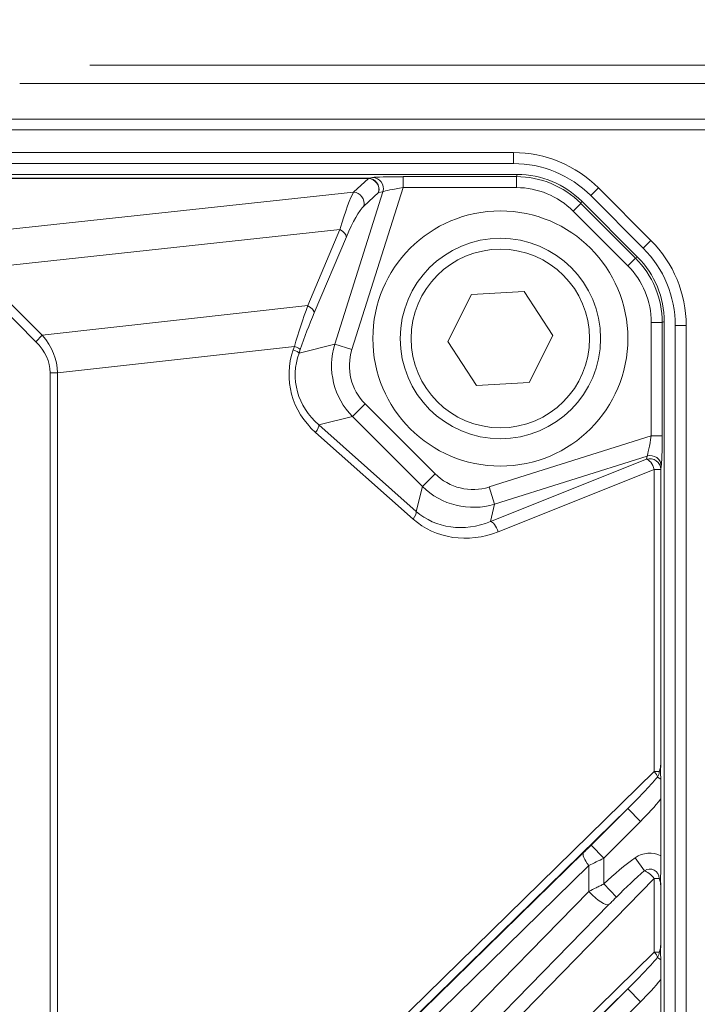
# Model space of a CAD drawing. Header units: millimetres. Extents: x 4 to 836, y 5 to 589.
# Tile 137 of 163: x 726 to 745, y 331 to 358. Entities that reach past the tile are written whole.
import ezdxf

# ---------------------------------------------------------------- set-up
doc = ezdxf.new("R2010")
doc.units = ezdxf.units.MM
doc.layers.add('1', color=7, linetype='Continuous', true_color=0xffffff)
doc.styles.add('ideas_simplex', font='simplex.shx')
doc.dimstyles.get("Standard").update_dxf_attribs({"dimtxt": 0.18, "dimasz": 0.18, "dimexe": 0.18, "dimexo": 0.0625, "dimgap": 0.09, "dimtad": 0, "dimtih": 1, "dimtoh": 1, "dimdec": 4, "dimzin": 0, "dimdsep": 46, "dimtxsty": 'Standard', "dimcen": 0.09, "dimadec": 0, "dimazin": 0, "dimtfac": 1, "dimtdec": 4, "dimtofl": 0, "dimtmove": 0, "dimatfit": 3, "dimfxl": 1, "dimtolj": 1, "dimtzin": 0, "dimarcsym": 0})

# ---------------------------------------------------------------- blocks, each defined once
blk = doc.blocks.new('_U4')
at = {"layer": '1', "color": 27, "lineweight": 13}
blk.add_line((785.54537, 308.75902), (785.54537, 341.973984), dxfattribs=at)
at = {"layer": '1', "color": 87, "lineweight": 25}
for p, q in [((784.04537, 340.316484), (778.42037, 340.316484)), ((778.42037, 340.316484), (778.42037, 338.816484)), ((784.04537, 338.816484), (784.04537, 340.316484)), ((778.42037, 333.551484), (778.42037, 332.051484)), ((784.04537, 332.051484), (784.04537, 333.551484)), ((778.42037, 332.051484), (784.04537, 332.051484))]:
    blk.add_line(p, q, dxfattribs=at)
at = {"layer": '1', "color": 152, "lineweight": 13}
for p, q in [((707.442812, 326.43669), (787.54537, 326.43669)), ((707.442812, 308.75902), (787.54537, 308.75902))]:
    blk.add_line(p, q, dxfattribs=at)
at = {"layer": '1', "color": 27, "lineweight": 18}
for points in [[(785.54537, 326.43669), (786.074351, 323.436691), (785.016389, 323.436688)], [(785.54537, 308.75902), (785.016389, 311.759018), (786.074351, 311.759022)]]:
    blk.add_solid(points, dxfattribs=at)
at = {"layer": '1', "color": 87, "linetype": 'Continuous', "lineweight": 25, "char_height": 3, "attachment_point": 7, "rotation": 90, "line_spacing_factor": 1.204819, "style": 'ideas_simplex'}
for s, insert in [('\\W1.2097;17,7', (776.57937, 330.528984)), ('\\W1.4583;.7', (783.89187, 333.498984))]:
    blk.add_mtext(s, dxfattribs=dict(at, insert=insert))
blk = doc.blocks.new('_U7')
at = {"layer": '1', "color": 152, "lineweight": 13}
for p, q in [((727.832774, 357.09793), (811.109585, 357.09793)), ((708.853977, 241.643112), (811.109585, 241.643112))]:
    blk.add_line(p, q, dxfattribs=at)
at = {"layer": '1', "color": 27, "lineweight": 13}
blk.add_line((809.109585, 241.643112), (809.109585, 357.09793), dxfattribs=at)
at = {"layer": '1', "color": 87, "lineweight": 25}
for p, q in [((807.609585, 306.473021), (801.984585, 306.473021)), ((801.984585, 306.473021), (801.984585, 304.973021)), ((807.609585, 304.973021), (807.609585, 306.473021)), ((801.984585, 293.768021), (801.984585, 292.268021)), ((807.609585, 292.268021), (807.609585, 293.768021)), ((801.984585, 292.268021), (807.609585, 292.268021))]:
    blk.add_line(p, q, dxfattribs=at)
at = {"layer": '1', "color": 27, "lineweight": 18}
for points in [[(809.109585, 357.09793), (809.638566, 354.097932), (808.580604, 354.097928)], [(809.109585, 241.643112), (808.580604, 244.64311), (809.638566, 244.643114)]]:
    blk.add_solid(points, dxfattribs=at)
at = {"layer": '1', "color": 87, "linetype": 'Continuous', "lineweight": 25, "char_height": 3, "attachment_point": 7, "rotation": 90, "line_spacing_factor": 1.204819, "style": 'ideas_simplex'}
for s, insert in [('\\W1.1692;115,5', (800.143585, 292.230521)), ('\\W1.2097;4.55', (807.456085, 293.715521))]:
    blk.add_mtext(s, dxfattribs=dict(at, insert=insert))
blk = doc.blocks.new('_U13')
at = {"layer": '1', "color": 27, "lineweight": 13}
for p, q in [((701.028785, 317.780455), (730.248831, 382.403298)), ((730.248831, 382.403298), (732.248831, 382.403298))]:
    blk.add_line(p, q, dxfattribs=at)
at = {"layer": '1', "color": 152, "lineweight": 13}
blk.add_arc((704.942812, 326.43669), 2, 20.669286, 23.659751, dxfattribs=at)
at = {"layer": '1', "color": 27, "lineweight": 18}
for points in [[(705.766818, 328.259055), (706.520827, 331.210542), (707.484825, 330.774662)], [(704.118806, 324.614324), (703.364796, 321.662837), (702.400798, 322.098717)]]:
    blk.add_solid(points, dxfattribs=at)
at = {"layer": '1', "color": 87, "linetype": 'Continuous', "lineweight": 25, "char_height": 3, "attachment_point": 7, "line_spacing_factor": 1.204819, "style": 'ideas_simplex'}
for s, insert in [('\\W1.2776;N°5', (743.147831, 380.038298)), ('\\W0.9188;M', (733.907831, 380.038298)), ('\\W1.0208;4', (737.477831, 380.038298)), ('\\W0.9425;DEPTH 6mm', (729.617831, 374.038298))]:
    blk.add_mtext(s, dxfattribs=dict(at, insert=insert))

msp = doc.modelspace()

# ---------------------------------------------------------------- linework, layer by layer
at = {"layer": '1', "color": 143, "linetype": 'Continuous', "lineweight": 13}
for p, q in [((647.393, 355.62), (744.815, 355.62)), ((744.815, 355.321), (647.393, 355.321)), ((652.747, 354.698), (739.461, 354.698)), ((739.461, 354.398), (739.461, 354.698)), ((656.726, 353.994), (735.481, 353.994)), ((735.481, 353.986), (656.726, 353.986)), ((735.075, 353.613), (735.481, 353.986)), ((735.481, 353.994), (735.599, 354.015)), ((735.481, 353.994), (735.481, 353.986)), ((736.432, 353.738), (736.432, 354.038)), ((736.432, 354.038), (739.544, 354.038)), ((739.544, 354.038), (739.569, 354.098)), ((739.544, 353.738), (739.544, 354.038)), ((722.763, 352.29), (735.075, 353.613)), ((734.561, 349.441), (735.88, 353.626)), ((736.432, 353.738), (735.03, 349.292)), ((735.763, 353.605), (735.357, 353.232)), ((735.88, 353.626), (735.763, 353.605)), ((739.544, 353.738), (736.432, 353.738)), ((741.583, 353.519), (741.795, 353.731)), ((741.795, 353.731), (743.237, 352.289)), ((741.336, 353.366), (741.311, 353.306)), ((741.099, 353.094), (741.311, 353.306)), ((742.6, 351.593), (741.099, 353.094)), ((741.311, 353.306), (742.812, 351.805)), ((734.699, 352.584), (724.705, 351.51)), ((733.82, 350.499), (734.699, 352.584)), ((734.876, 352.39), (733.996, 350.305)), ((743.025, 352.077), (743.237, 352.289)), ((742.6, 351.593), (742.812, 351.805)), ((742.812, 351.805), (742.872, 351.83)), ((724.705, 351.51), (726.529, 349.686)), ((726.354, 349.51), (724.529, 351.335)), ((726.529, 349.686), (733.82, 350.499)), ((743.544, 350.038), (743.244, 350.038)), ((743.244, 346.926), (743.244, 350.038)), ((743.604, 350.063), (743.544, 350.038)), ((743.544, 350.038), (743.544, 346.926)), ((743.904, 349.955), (744.204, 349.955)), ((744.204, 349.955), (744.204, 263.24)), ((726.529, 349.686), (726.354, 349.51)), ((733.451, 349.383), (726.952, 348.658)), ((733.419, 349.289), (733.451, 349.383)), ((733.577, 349.2), (734.561, 349.441)), ((733.61, 349.294), (733.577, 349.2)), ((735.03, 349.292), (734.561, 349.441)), ((726.952, 348.658), (726.747, 348.658)), ((726.747, 264.538), (726.747, 348.658)), ((726.952, 348.658), (726.952, 264.538)), ((735.395, 347.804), (735.046, 347.456)), ((735.395, 347.804), (737.31, 345.888)), ((735.046, 347.456), (734.119, 347.228)), ((736.962, 345.54), (735.046, 347.456)), ((734.119, 347.228), (736.794, 344.854)), ((736.708, 344.645), (734.033, 347.02)), ((738.799, 345.524), (743.244, 346.926)), ((743.244, 346.926), (743.544, 346.926)), ((743.133, 346.374), (738.947, 345.055)), ((743.117, 346.288), (743.133, 346.374)), ((738.83, 344.579), (743.117, 346.288)), ((743.521, 346.093), (743.506, 346.006)), ((737.31, 345.888), (736.962, 345.54)), ((743.329, 346.006), (739.042, 344.297)), ((743.329, 346.006), (743.506, 346.006)), ((743.329, 337.715), (743.329, 346.006)), ((743.506, 346.006), (743.506, 337.944)), ((736.794, 344.854), (736.962, 345.54)), ((738.799, 345.524), (738.947, 345.055)), ((738.947, 345.055), (738.83, 344.579)), ((732.689, 327.312), (743.329, 337.715)), ((743.329, 337.715), (743.466, 337.715)), ((743.419, 337.566), (743.505, 337.505)), ((741.592, 335.696), (742.599, 336.703)), ((742.599, 336.703), (742.952, 336.349)), ((742.952, 336.349), (741.946, 335.343)), ((741.592, 335.696), (741.946, 335.343)), ((732.796, 327.093), (741.387, 335.493)), ((741.946, 335.343), (741.946, 334.634)), ((742.805, 335.351), (743.056, 334.997)), ((741.535, 335.139), (732.944, 326.74)), ((741.535, 334.429), (741.535, 335.139)), ((743.329, 334.784), (734.887, 326.154)), ((743.466, 334.784), (743.329, 334.784)), ((743.329, 332.766), (743.329, 334.784)), ((733.994, 326.721), (741.535, 334.429)), ((741.946, 334.634), (742.291, 334.275)), ((743.506, 334.555), (743.506, 332.995)), ((742.093, 334.075), (734.552, 326.366)), ((736.245, 325.839), (743.329, 332.766)), ((743.329, 332.766), (743.466, 332.766)), ((743.505, 332.556), (743.419, 332.616)), ((741.592, 330.746), (742.599, 331.753)), ((742.952, 331.4), (742.599, 331.753)), ((742.952, 331.4), (741.946, 330.393))]:
    msp.add_line(p, q, dxfattribs=at)
at = {"layer": '1', "color": 143, "linetype": 'Continuous', "lineweight": 18}
for p, q in [((739.461, 354.398), (652.747, 354.398)), ((652.639, 354.098), (739.569, 354.098)), ((741.336, 353.366), (742.872, 351.83)), ((743.025, 352.077), (741.583, 353.519)), ((738.315, 350.807), (737.663, 349.519)), ((739.757, 350.885), (738.315, 350.807)), ((740.545, 349.676), (739.757, 350.885)), ((743.604, 350.063), (743.604, 263.133)), ((743.904, 263.24), (743.904, 349.955)), ((739.893, 348.389), (740.545, 349.676)), ((737.663, 349.519), (738.451, 348.31)), ((738.451, 348.31), (739.893, 348.389)), ((743.51, 335.409), (743.51, 336.966)), ((742.599, 336.703), (732.778, 327.1)), ((743.51, 330.459), (743.51, 332.017)), ((742.599, 331.753), (736.334, 325.627))]:
    msp.add_line(p, q, dxfattribs=at)
at = {"layer": '1', "color": 252, "linetype": 'Continuous', "lineweight": 18}
msp.add_circle((739.104, 349.598), 3.5, dxfattribs=at)
at = {"layer": '1', "color": 143, "linetype": 'Continuous', "lineweight": 18}
msp.add_circle((739.104, 349.598), 2.75, dxfattribs=at)
at = {"layer": '1', "color": 143, "linetype": 'Continuous', "lineweight": 13}
msp.add_circle((739.104, 349.598), 2.45, dxfattribs=at)
for centre, radius, start, end in [((739.461, 351.398), 3.3, 45, 90), ((740.904, 349.955), 3.3, 0, 45), ((743.206, 337.715), 0.26, 324.9631, 0), ((743.206, 334.784), 0.695, 64.0653, 125.2587), ((743.206, 334.784), 0.26, 0, 125.2587), ((743.206, 332.766), 0.26, 324.9631, 0)]:
    msp.add_arc(centre, radius, start, end, dxfattribs=at)
at = {"layer": '1', "color": 143, "linetype": 'Continuous', "lineweight": 18}
for centre, start, end in [((739.461, 351.398), 45, 90), ((740.904, 349.955), 0, 45)]:
    msp.add_arc(centre, 3, start, end, dxfattribs=at)
at = {"layer": '1', "color": 143, "linetype": 'Continuous', "lineweight": 13}
for centre, major_axis, ratio, start_param, end_param in [((735.481, 353.694), (-0.053, 0.295), 0.980772, 4.238475, 6.10339), ((735.481, 353.694), (0.203, -0.221), 0.942775, 0.547782, 2.368759), ((736.423, 354.01), (-0.839, 0), 0.033301, 4.701877, 6.09814), ((735.599, 353.715), (-0.053, 0.295), 0.980772, 4.238475, 6.10339), ((739.543, 351.537), (-0.957, -2.311), 0.999458, 2.749146, 3.534039), ((734.717, 352.115), (-0.416, -1.552), 0.089672, 3.434011, 4.429645), ((735.075, 353.321), (-0.203, 0.221), 0.942775, 3.689375, 5.510351), ((736.423, 353.71), (-0.553, -0.091), 0.046674, 4.688783, 6.085046), ((739.543, 351.537), (0.843, 2.034), 0.999286, 5.890739, 6.675632), ((734.999, 352.027), (-0.467, -1.252), 0.186038, 3.492146, 4.48778), ((734.594, 352.479), (-0.276, 0.117), 0.469019, 3.339497, 4.523945), ((741.043, 350.037), (-2.311, -0.957), 0.999458, 2.749146, 3.534039), ((741.043, 350.037), (2.034, 0.843), 0.999286, 5.890739, 6.675632), ((733.993, 349.581), (-0.996, -3.124), 0.140007, 4.459039, 4.820338), ((733.714, 350.393), (-0.276, 0.117), 0.469019, 3.339497, 4.523945), ((734.275, 349.492), (-1.054, -2.822), 0.185727, 4.490334, 4.851633), ((720.661, 348.094), (-6.282, -0.701), 0.474581, 3.096038, 3.457337), ((720.661, 348.094), (-6.079, -0.678), 0.408696, 3.096038, 3.457337), ((735.881, 348.682), (-2.556, -0.38), 0.888976, 5.850626, 6.92307), ((733.296, 349.289), (0.284, -0.098), 0.145002, 0.176417, 1.171828), ((733.328, 349.383), (0.284, -0.098), 0.145002, 0.176417, 1.171828), ((736.491, 348.861), (-1.963, -0.48), 0.989479, 5.746963, 6.819407), ((736.491, 348.861), (1.488, 0.364), 0.979386, 2.605371, 3.677815), ((735.758, 348.682), (-2.265, -0.344), 0.872083, 5.849364, 6.921808), ((733.91, 347.02), (0.199, 0.224), 0.319333, 4.988597, 6.098902), ((743.216, 346.917), (-0.091, -0.553), 0.046674, 0.198139, 1.594402), ((743.516, 346.917), (0, -0.839), 0.033301, 0.185045, 1.581308), ((743.206, 346.006), (-0.295, 0.053), 0.980772, 3.321388, 5.186303), ((743.221, 346.093), (-0.295, 0.053), 0.980772, 3.321388, 5.186303), ((743.206, 346.006), (0.111, -0.279), 0.386098, 1.418094, 2.952218), ((738.367, 346.985), (0.364, 1.488), 0.979386, 2.605371, 3.677815), ((738.367, 346.985), (-0.48, -1.963), 0.989479, 5.746963, 6.819407), ((736.585, 344.645), (0.199, 0.224), 0.319333, 4.988597, 6.098902), ((738.243, 346.476), (-1.507, -1.57), 0.890587, 0.040381, 1.112825), ((738.366, 346.476), (-1.738, -1.757), 0.904765, 0.048846, 1.12129), ((738.919, 344.297), (-0.111, 0.279), 0.386098, 4.559687, 6.09381), ((743.206, 337.715), (-0.21, 0.215), 0.30665, 3.689875, 4.421091), ((742.325, 336.854), (-1.756, -1.717), 0.122174, 1.607471, 2.119079), ((742.325, 336.854), (-1.865, -1.824), 0.30665, 1.607471, 1.933429), ((741.592, 335.721), (-0.5, -0.5), 0.024678, 1.122758, 1.546094), ((741.74, 335.139), (0.35, -0.358), 0.30665, 3.178267, 4.421091), ((741.946, 335.367), (-1, -0.5), 0.019752, 1.13758, 1.560916), ((742.325, 333.884), (-1.862, -1.903), 0.300518, 4.165357, 4.610416), ((742.325, 333.884), (-1.756, -1.796), 0.119436, 4.165357, 4.610416), ((743.206, 334.784), (-0.214, 0.21), 0.300518, 4.414335, 5.736153), ((741.74, 334.429), (0.357, -0.35), 0.300518, 4.414335, 6.237811), ((742.325, 331.904), (-1.756, -1.717), 0.122174, 1.607471, 2.119079), ((743.206, 332.766), (0.21, -0.215), 0.30665, 0.548283, 1.279498), ((742.325, 331.904), (1.865, 1.824), 0.30665, 4.749063, 5.075021)]:
    msp.add_ellipse(centre, major_axis=major_axis, ratio=ratio, start_param=start_param, end_param=end_param, dxfattribs=at)
at = {"layer": '1', "color": 143, "linetype": 'Continuous', "lineweight": 18}
for centre, major_axis in [((739.568, 351.596), (0.957, 2.311)), ((741.102, 350.062), (2.311, 0.957))]:
    msp.add_ellipse(centre, major_axis=major_axis, ratio=0.999286, start_param=5.890739, end_param=6.675632, dxfattribs=at)
msp.add_open_spline([(725.91, 356.598), (756.041, 356.598)], degree=1, dxfattribs=at)
for points, knots in [([(743.466, 337.715), (743.468, 337.72), (743.47, 337.724), (743.473, 337.733), (743.478, 337.747), (743.482, 337.761), (743.489, 337.789), (743.493, 337.807), (743.502, 337.865), (743.505, 337.904), (743.506, 337.944)], [0, 0, 0, 0, 0.0625, 0.0625, 0.125, 0.25, 0.25, 0.5, 0.5, 1, 1, 1, 1]), ([(743.506, 337.944), (743.505, 337.927), (743.505, 337.91), (743.504, 337.875), (743.504, 337.858), (743.504, 337.822), (743.503, 337.804), (743.503, 337.776), (743.503, 337.767), (743.503, 337.747), (743.503, 337.737), (743.503, 337.708), (743.503, 337.688), (743.503, 337.659), (743.503, 337.649), (743.503, 337.63), (743.503, 337.621), (743.504, 337.594), (743.504, 337.576), (743.505, 337.54), (743.505, 337.523), (743.505, 337.505)], [0, 0, 0, 0, 0.125, 0.125, 0.25, 0.25, 0.375, 0.375, 0.4375, 0.4375, 0.5, 0.5, 0.625, 0.625, 0.6875, 0.6875, 0.75, 0.75, 0.875, 0.875, 1, 1, 1, 1]), ([(743.505, 337.505), (743.506, 337.464), (743.507, 337.421), (743.508, 337.334), (743.508, 337.289), (743.509, 337.221), (743.509, 337.198), (743.509, 337.152), (743.509, 337.129), (743.51, 337.06), (743.51, 337.013), (743.51, 336.966)], [0, 0, 0, 0, 0.25, 0.25, 0.5, 0.5, 0.625, 0.625, 0.75, 0.75, 1, 1, 1, 1]), ([(743.51, 335.409), (743.51, 335.332), (743.509, 335.258), (743.508, 335.15), (743.507, 335.115), (743.506, 335.046), (743.506, 335.012), (743.505, 334.961), (743.504, 334.945), (743.504, 334.91), (743.504, 334.893), (743.503, 334.857), (743.503, 334.839), (743.503, 334.811), (743.503, 334.802), (743.503, 334.783), (743.503, 334.773), (743.503, 334.755), (743.503, 334.745), (743.503, 334.727), (743.503, 334.718), (743.503, 334.691), (743.504, 334.673), (743.504, 334.639), (743.505, 334.622), (743.505, 334.589), (743.505, 334.572), (743.506, 334.555)], [0, 0, 0, 0, 0.25, 0.25, 0.375, 0.375, 0.5, 0.5, 0.5625, 0.5625, 0.625, 0.625, 0.6875, 0.6875, 0.71875, 0.71875, 0.75, 0.75, 0.78125, 0.78125, 0.8125, 0.8125, 0.875, 0.875, 0.9375, 0.9375, 1, 1, 1, 1]), ([(743.506, 334.555), (743.505, 334.596), (743.502, 334.635), (743.493, 334.692), (743.489, 334.711), (743.482, 334.739), (743.478, 334.753), (743.473, 334.766), (743.47, 334.775), (743.468, 334.78), (743.466, 334.784)], [0, 0, 0, 0, 0.5, 0.5, 0.75, 0.75, 0.875, 0.9375, 0.9375, 1, 1, 1, 1]), ([(742.093, 334.075), (742.125, 334.108), (742.158, 334.141), (742.224, 334.208), (742.257, 334.242), (742.291, 334.275)], [0, 0, 0, 0, 0.5, 0.5, 1, 1, 1, 1]), ([(743.466, 332.766), (743.468, 332.77), (743.47, 332.775), (743.473, 332.784), (743.478, 332.797), (743.482, 332.811), (743.489, 332.839), (743.493, 332.858), (743.502, 332.915), (743.505, 332.954), (743.506, 332.995)], [0, 0, 0, 0, 0.0625, 0.0625, 0.125, 0.25, 0.25, 0.5, 0.5, 1, 1, 1, 1]), ([(743.506, 332.995), (743.505, 332.977), (743.505, 332.96), (743.504, 332.925), (743.504, 332.908), (743.504, 332.872), (743.503, 332.854), (743.503, 332.826), (743.503, 332.817), (743.503, 332.797), (743.503, 332.787), (743.503, 332.758), (743.503, 332.738), (743.503, 332.709), (743.503, 332.7), (743.503, 332.681), (743.503, 332.671), (743.504, 332.644), (743.504, 332.626), (743.505, 332.591), (743.505, 332.573), (743.505, 332.556)], [0, 0, 0, 0, 0.125, 0.125, 0.25, 0.25, 0.375, 0.375, 0.4375, 0.4375, 0.5, 0.5, 0.625, 0.625, 0.6875, 0.6875, 0.75, 0.75, 0.875, 0.875, 1, 1, 1, 1]), ([(743.505, 332.556), (743.506, 332.514), (743.507, 332.471), (743.508, 332.384), (743.508, 332.339), (743.509, 332.271), (743.509, 332.248), (743.509, 332.202), (743.509, 332.179), (743.51, 332.11), (743.51, 332.063), (743.51, 332.017)], [0, 0, 0, 0, 0.25, 0.25, 0.5, 0.5, 0.625, 0.625, 0.75, 0.75, 1, 1, 1, 1])]:
    msp.add_open_spline(points, degree=3, knots=knots, dxfattribs=at)
at = {"layer": '1', "color": 143, "linetype": 'Continuous', "lineweight": 13}
msp.add_open_spline([(741.535, 334.429), (741.6, 334.462), (741.667, 334.496), (741.753, 334.539), (741.77, 334.548), (741.805, 334.565), (741.822, 334.574), (741.875, 334.6), (741.91, 334.617), (741.946, 334.634)], degree=3, knots=[0, 0, 0, 0, 0.5, 0.5, 0.625, 0.625, 0.75, 0.75, 1, 1, 1, 1], dxfattribs=at)

# ---------------------------------------------------------------- dimensions: what is measured, and where the dimension line sits
at = {"layer": '1', "color": 87, "linetype": 'Continuous', "lineweight": 25}
dim = msp.add_diameter_dim_2p(p1=(704.119, 324.614), p2=(705.767, 328.259), text=' <> \\C87;\\H3.00;\\Fsimplex.shx;N°5\\Fsimplex.shx;\\H3.00;\\C87;\\P\\C87;\\H3.00;\\Fsimplex.shx;DEPTH 6mm\\Fsimplex.shx;\\H3.00;\\C87;', dimstyle='Standard', override={"dimtxt": 3, "dimasz": 3, "dimexe": 2, "dimexo": 2.5, "dimgap": 1.5, "dimtih": 1, "dimtoh": 1, "dimdec": 2, "dimlfac": 1, "dimzin": 8, "dimdsep": 44, "dimlunit": 2, "dimpost": '\\C87;M<>', "dimtxsty": 'ideas_simplex', "dimsah": 1, "dimse1": 0, "dimse2": 0, "dimsd1": 0, "dimsd2": 0, "dimclrd": 27, "dimclre": 152, "dimclrt": 87, "dimtol": 0, "dimtm": -0.1, "dimtfac": 0.5, "dimtdec": 2, "dimtofl": 1, "dimtmove": 0, "dimatfit": 2, "dimtzin": 8, "dimlwd": 13, "dimlwe": 13}, dxfattribs=at)
dim.commit()
dim.dimension.update_dxf_attribs({"geometry": '_U13', "text_midpoint": (742.674, 379.403), "dimtype": 163})
for base, p1, p2, text, picture, middle in [((809.11, 241.643), (724.726, 357.098), (706.354, 241.643), '<>\\P[\\C87;\\H3.00;\\Fsimplex.shx;4.55\\Fsimplex.shx;\\H3.00;\\C87; ]', '_U7', (809.11, 299.371)), ((785.545, 308.759), (704.943, 326.437), (704.943, 308.759), '<>\\P[\\C87;\\H3.00;\\Fsimplex.shx;.7\\Fsimplex.shx;\\H3.00;\\C87; ]', '_U4', (785.545, 349.58))]:
    dim = msp.add_linear_dim(base=base, p1=p1, p2=p2, angle=90, text=text, dimstyle='Standard', override={"dimtxt": 3, "dimasz": 3, "dimexe": 2, "dimexo": 2.5, "dimgap": 1.5, "dimtad": 1, "dimtih": 0, "dimtoh": 0, "dimdec": 1, "dimlfac": 1, "dimzin": 8, "dimdsep": 44, "dimlunit": 2, "dimtxsty": 'ideas_simplex', "dimsah": 1, "dimse1": 0, "dimse2": 0, "dimsd1": 0, "dimsd2": 0, "dimclrd": 27, "dimclre": 152, "dimclrt": 87, "dimtol": 0, "dimtm": -0.1, "dimtfac": 0.5, "dimtdec": 2, "dimtofl": 1, "dimtmove": 0, "dimtzin": 8, "dimlwd": 13, "dimlwe": 13}, dxfattribs=at)
    dim.commit()
    dim.dimension.update_dxf_attribs({"geometry": picture, "text_midpoint": middle, "dimtype": 160})

doc.saveas('drawing.dxf')
